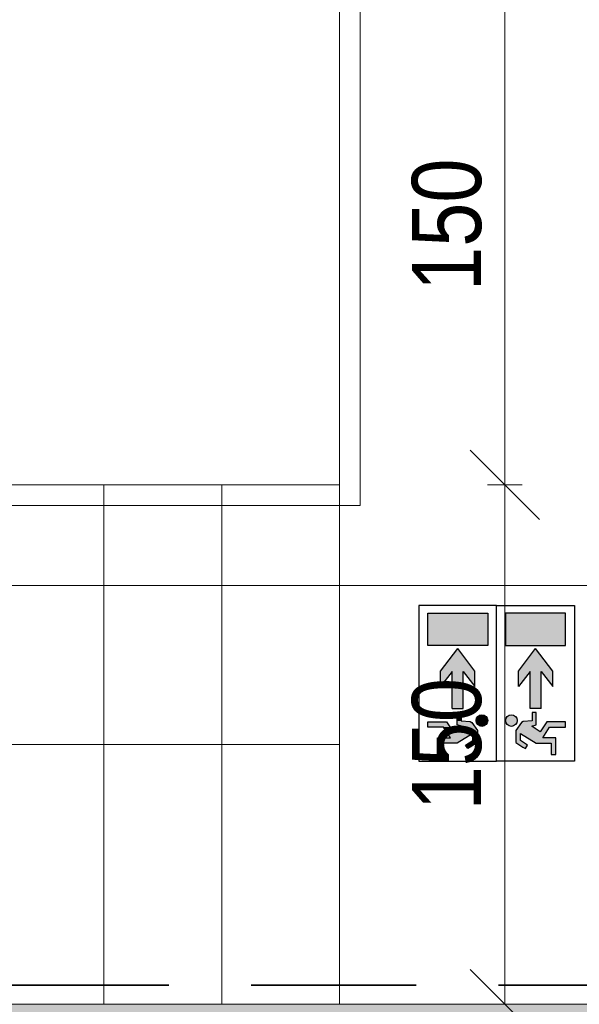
# Model space of a CAD drawing. Header units: centimetres. Extents: x -1631 to 21770, y -8842 to 3590.
# Tile 55 of 150: x -834 to -672, y 1383 to 1668. Entities that reach past the tile are written whole.
import ezdxf

# ---------------------------------------------------------------- set-up
doc = ezdxf.new("R2010")
doc.units = ezdxf.units.CM
doc.linetypes.add('Hidden', pattern=[71.4375, 47.625, -23.8125])
for name, color, linetype, lineweight in [('A-ANNO-DIMS', 211, 'Continuous', 13), ('A-ANNO-DIMS-100', 211, 'Continuous', 13), ('A-DETL', 90, 'Continuous', 9), ('A-DETL-THIN', 151, 'Continuous', 9), ('A-FLOR', 192, 'Continuous', 13), ('A-WALL', 113, 'Continuous', 13), ('A-WALL-PATT', 111, 'Continuous', 13), ('S-STRS', 31, 'Continuous', 13)]:
    doc.layers.add(name, color=color, linetype=linetype, lineweight=lineweight)
doc.layers.add('E_oprawy', color=12, linetype='Continuous')
doc.styles.add('Arial Narrow_5', font='ARIALN.TTF', dxfattribs={"height": 20})
doc.dimstyles.new('Diagonal_1_100__0__wewnętrzne_1', dxfattribs={"dimscale": 30.48, "dimtxt": 20.468619, "dimasz": 0.656168, "dimexe": 0.164042, "dimexo": 0.0625, "dimgap": 0.032808, "dimtad": 1, "dimdec": 0, "dimdsep": 46, "dimtxsty": 'Arial Narrow_5', "dimblk1": 'OBLIQUE', "dimblk2": 'OBLIQUE', "dimsah": 1, "dimcen": 0.09, "dimazin": 0, "dimtfac": 1, "dimtdec": 4, "dimtix": 1, "dimtmove": 0, "dimatfit": 3, "dimfxl": 0, "dimtvp": 1, "dimtolj": 1, "dimtzin": 0, "dimarcsym": 0})

# ---------------------------------------------------------------- blocks, each defined once
blk = doc.blocks.new('DIMBLOCK72-5_piętro III __10_50 m_ - stan projektowany')
at = {"layer": 'A-ANNO-DIMS-100', "transparency": 16777216}
for p, q in [((-693.86, 1533.33), (-703.86, 1543.33)), ((-698.86, 1533.33), (-688.86, 1533.33)), ((-693.86, 1533.33), (-698.86, 1533.33)), ((-693.86, 1383.33), (-693.86, 1533.33)), ((-693.86, 1533.33), (-683.86, 1523.33)), ((-693.86, 1383.33), (-703.86, 1393.33)), ((-698.86, 1383.33), (-688.86, 1383.33)), ((-693.86, 1383.33), (-698.86, 1383.33)), ((-693.86, 1383.33), (-683.86, 1373.33))]:
    blk.add_line(p, q, dxfattribs=at)
at = {"layer": 'A-ANNO-DIMS-100', "color": 0, "transparency": 16777216, "insert": (-720.71, 1439.32), "char_height": 20, "width": 45.6158, "attachment_point": 1, "rotation": 90, "line_spacing_factor": 0.974696, "style": 'Arial Narrow_5'}
blk.add_mtext('150', dxfattribs=at)
blk = doc.blocks.new('_Oblique')
at = {"color": 0, "linetype": 'ByBlock', "lineweight": -2}
blk.add_line((-0.5, -0.5), (0.5, 0.5), dxfattribs=at)
blk = doc.blocks.new('DIMBLOCK73-5_piętro III __10_50 m_ - stan projektowany')
at = {"layer": 'A-ANNO-DIMS-100', "transparency": 16777216}
for p, q in [((-693.86, 1683.33), (-703.86, 1693.33)), ((-698.86, 1683.33), (-688.86, 1683.33)), ((-693.86, 1683.33), (-698.86, 1683.33)), ((-693.86, 1533.33), (-693.86, 1683.33)), ((-693.86, 1683.33), (-683.86, 1673.33)), ((-693.86, 1533.33), (-703.86, 1543.33)), ((-698.86, 1533.33), (-688.86, 1533.33)), ((-693.86, 1533.33), (-698.86, 1533.33)), ((-693.86, 1533.33), (-683.86, 1523.33))]:
    blk.add_line(p, q, dxfattribs=at)
at = {"layer": 'A-ANNO-DIMS-100', "color": 0, "transparency": 16777216, "insert": (-720.71, 1589.32), "char_height": 20, "width": 45.6158, "attachment_point": 1, "rotation": 90, "line_spacing_factor": 0.974696, "style": 'Arial Narrow_5'}
blk.add_mtext('150', dxfattribs=at)
blk = doc.blocks.new('EW-2')
at = {"layer": 'E_oprawy'}
h = blk.add_hatch(color=3, dxfattribs=at)
h.paths.add_polyline_path([(2.23, 2.59), (11.57, 2.59), (11.57, 19.91), (2.23, 19.91)])
h.paths.add_polyline_path([(19.07, 12.86), (23.45, 16.18), (18.95, 16.18), (12.44, 11.25), (18.95, 6.32), (23.45, 6.32), (19.07, 9.64), (29.76, 9.64), (29.76, 12.86)])
h.paths.add_polyline_path([(34.83, 10.13), (34.45, 11.43), (30.95, 11.43), (30.95, 10.28), (33.37, 10.28), (33.55, 7.66), (33.78, 7.2), (36.15, 5.56), (39.6, 5.56), (40.91, 7.61), (41.35, 8.3), (40.34, 8.95), (39, 6.86), (36.98, 6.86), (39.76, 11.38), (39.76, 15.71), (43.08, 15.71), (43.08, 17.09), (38.25, 17.11), (38.25, 13.31), (35.12, 15.31), (35.12, 19.91), (33.6, 19.91), (33.6, 14.51), (36.47, 12.55), (35.51, 11.13)])
h.paths.add_polyline_path([(33.25, 2.59, 1), (33.25, 5.94, 1)])
at = {"layer": 'E_oprawy', "color": 3}
for p, q in [((0, 0), (0, 22.5)), ((0, 22.5), (45, 22.5)), ((45, 22.5), (45, 0)), ((45, 0), (0, 0)), ((0, 0), (0, -22.5)), ((45, 0), (0, 0)), ((0, 0), (0, -22.5)), ((45, -22.5), (45, 0)), ((0, -22.5), (45, -22.5))]:
    blk.add_line(p, q, dxfattribs=at)
at = {"layer": 'E_oprawy', "color": 3, "linetype": 'Continuous'}
for p, q in [((11.57, 19.91), (2.23, 19.91)), ((2.23, 19.91), (2.23, 2.59)), ((11.57, 2.59), (11.57, 19.91)), ((35.12, 19.91), (33.6, 19.91)), ((33.6, 19.91), (33.6, 14.51)), ((35.12, 15.31), (35.12, 19.91)), ((43.08, 17.09), (38.25, 17.11)), ((38.25, 17.11), (38.25, 13.31)), ((43.08, 15.71), (43.08, 17.09)), ((18.95, 16.18), (12.44, 11.25)), ((23.45, 16.18), (18.95, 16.18)), ((19.07, 12.86), (23.45, 16.18)), ((33.6, 14.51), (36.47, 12.55)), ((38.25, 13.31), (35.12, 15.31)), ((39.76, 11.38), (39.76, 15.71)), ((39.76, 15.71), (43.08, 15.71)), ((29.76, 12.86), (19.07, 12.86)), ((29.76, 12.86), (29.76, 9.64)), ((34.45, 11.43), (30.95, 11.43)), ((30.95, 11.43), (30.95, 10.28)), ((34.83, 10.13), (34.45, 11.43)), ((36.47, 12.55), (35.51, 11.13)), ((36.98, 6.86), (39.76, 11.38)), ((18.95, 6.32), (12.44, 11.25)), ((29.76, 9.64), (19.07, 9.64)), ((19.07, 9.64), (23.45, 6.32)), ((30.95, 10.28), (33.37, 10.28)), ((33.37, 10.28), (33.55, 7.66)), ((35.51, 11.13), (34.83, 10.13)), ((40.34, 8.95), (39, 6.86)), ((41.35, 8.3), (40.34, 8.95)), ((23.45, 6.32), (18.95, 6.32)), ((33.55, 7.66), (33.78, 7.2)), ((33.78, 7.2), (36.15, 5.56)), ((39, 6.86), (36.98, 6.86)), ((39.6, 5.56), (40.91, 7.61)), ((40.91, 7.61), (41.35, 8.3)), ((36.15, 5.56), (39.6, 5.56)), ((2.23, 2.59), (11.57, 2.59)), ((2.23, -2.59), (11.57, -2.59)), ((2.23, -19.91), (2.23, -2.59)), ((11.57, -2.59), (11.57, -19.91)), ((33.78, -7.2), (36.15, -5.56)), ((36.15, -5.56), (39.6, -5.56)), ((39.6, -5.56), (40.91, -7.61)), ((18.95, -6.32), (12.44, -11.25)), ((23.45, -6.32), (18.95, -6.32)), ((19.07, -9.64), (23.45, -6.32)), ((33.37, -10.28), (33.55, -7.66)), ((33.55, -7.66), (33.78, -7.2)), ((39, -6.86), (36.98, -6.86)), ((36.98, -6.86), (39.76, -11.38)), ((40.34, -8.95), (39, -6.86)), ((41.35, -8.3), (40.34, -8.95)), ((40.91, -7.61), (41.35, -8.3)), ((18.95, -16.18), (12.44, -11.25)), ((29.76, -9.64), (19.07, -9.64)), ((29.76, -12.86), (29.76, -9.64)), ((30.95, -11.43), (30.95, -10.28)), ((30.95, -10.28), (33.37, -10.28)), ((34.83, -10.13), (34.45, -11.43)), ((35.51, -11.13), (34.83, -10.13)), ((36.47, -12.55), (35.51, -11.13)), ((29.76, -12.86), (19.07, -12.86)), ((19.07, -12.86), (23.45, -16.18)), ((34.45, -11.43), (30.95, -11.43)), ((33.6, -14.51), (36.47, -12.55)), ((38.25, -13.31), (35.12, -15.31)), ((38.25, -17.11), (38.25, -13.31)), ((39.76, -11.38), (39.76, -15.71)), ((23.45, -16.18), (18.95, -16.18)), ((33.6, -19.91), (33.6, -14.51)), ((35.12, -15.31), (35.12, -19.91)), ((39.76, -15.71), (43.08, -15.71)), ((43.08, -15.71), (43.08, -17.09)), ((43.08, -17.09), (38.25, -17.11)), ((11.57, -19.91), (2.23, -19.91)), ((35.12, -19.91), (33.6, -19.91))]:
    blk.add_line(p, q, dxfattribs=at)
for centre in [(33.25, 4.26), (33.25, -4.26)]:
    blk.add_circle(centre, 1.68, dxfattribs=at)
for points in [[(11.57, -19.91), (11.57, -2.59), (2.23, -19.91)], [(2.23, -19.91), (11.57, -2.59), (2.23, -2.59)], [(33.25, -5.94), (33.25, -2.59), (32.07, -5.45)], [(32.07, -5.45), (33.25, -2.59), (32.07, -3.08)], [(33.25, -5.94), (33.37, -2.63), (33.25, -2.59)], [(33.37, -5.9), (33.37, -2.63), (33.25, -5.94)], [(33.37, -5.9), (33.55, -2.71), (33.37, -2.63)], [(33.55, -5.82), (33.55, -2.71), (33.37, -5.9)], [(33.55, -5.82), (33.6, -2.73), (33.55, -2.71)], [(33.6, -5.8), (33.6, -2.73), (33.55, -5.82)], [(33.6, -5.8), (33.78, -2.8), (33.6, -2.73)], [(33.78, -5.73), (33.78, -2.8), (33.6, -5.8)], [(33.78, -5.73), (34.44, -3.08), (33.78, -2.8)], [(32.07, -5.45), (32.07, -3.08), (31.57, -4.26)], [(34.44, -5.45), (34.44, -3.08), (33.78, -5.73)], [(34.44, -5.45), (34.45, -3.09), (34.44, -3.08)], [(34.45, -5.43), (34.45, -3.09), (34.44, -5.45)], [(34.45, -5.43), (34.83, -4.01), (34.45, -3.09)], [(34.83, -4.52), (34.83, -4.01), (34.45, -5.43)], [(34.83, -4.52), (34.93, -4.26), (34.83, -4.01)], [(36.15, -12.08), (36.15, -5.56), (35.51, -11.13)], [(35.51, -11.13), (36.15, -5.56), (35.51, -6)], [(36.47, -12.55), (36.47, -5.56), (36.15, -12.08)], [(36.15, -12.08), (36.47, -5.56), (36.15, -5.56)], [(36.98, -14.12), (36.98, -5.56), (36.47, -14.45)], [(36.47, -14.45), (36.98, -5.56), (36.47, -5.56)], [(38.25, -6.86), (38.25, -5.56), (36.98, -6.86)], [(36.98, -6.86), (38.25, -5.56), (36.98, -5.56)], [(39, -6.86), (39, -5.56), (38.25, -6.86)], [(38.25, -6.86), (39, -5.56), (38.25, -5.56)], [(39.6, -7.8), (39.6, -5.56), (39, -6.86)], [(39, -6.86), (39.6, -5.56), (39, -5.56)], [(39.6, -7.8), (39.76, -5.81), (39.6, -5.56)], [(18.95, -16.18), (18.95, -6.32), (12.44, -11.25)], [(19.07, -16.18), (19.07, -6.32), (18.95, -16.18)], [(18.95, -16.18), (19.07, -6.32), (18.95, -6.32)], [(19.07, -9.64), (23.45, -6.32), (19.07, -6.32)], [(33.55, -11.43), (33.55, -7.66), (33.37, -11.43)], [(33.37, -11.43), (33.55, -7.66), (33.37, -10.28)], [(33.6, -11.43), (33.6, -7.56), (33.55, -11.43)], [(33.55, -11.43), (33.6, -7.56), (33.55, -7.66)], [(33.78, -11.43), (33.78, -7.2), (33.6, -11.43)], [(33.6, -11.43), (33.78, -7.2), (33.6, -7.56)], [(34.44, -11.43), (34.44, -6.74), (33.78, -11.43)], [(33.78, -11.43), (34.44, -6.74), (33.78, -7.2)], [(34.45, -11.43), (34.45, -6.74), (34.44, -11.43)], [(34.44, -11.43), (34.45, -6.74), (34.44, -6.74)], [(34.83, -10.13), (34.83, -6.47), (34.45, -11.43)], [(34.45, -11.43), (34.83, -6.47), (34.45, -6.74)], [(34.93, -10.29), (34.93, -6.4), (34.83, -10.13)], [(34.83, -10.13), (34.93, -6.4), (34.83, -6.47)], [(35.12, -10.56), (35.12, -6.28), (34.93, -10.29)], [(34.93, -10.29), (35.12, -6.28), (34.93, -6.4)], [(35.51, -11.13), (35.51, -6), (35.12, -10.56)], [(35.12, -10.56), (35.51, -6), (35.12, -6.28)], [(36.98, -14.12), (38.25, -8.92), (36.98, -6.86)], [(39.76, -8.06), (39.76, -5.81), (39.6, -7.8)], [(39.76, -8.06), (40.34, -6.71), (39.76, -5.81)], [(40.34, -8.95), (40.34, -6.71), (39.76, -8.06)], [(40.34, -8.95), (40.91, -7.61), (40.34, -6.71)], [(40.91, -8.58), (40.91, -7.61), (40.34, -8.95)], [(40.91, -8.58), (41.35, -8.3), (40.91, -7.61)], [(23.45, -12.86), (23.45, -9.64), (19.07, -12.86)], [(19.07, -12.86), (23.45, -9.64), (19.07, -9.64)], [(29.76, -12.86), (29.76, -9.64), (23.45, -12.86)], [(23.45, -12.86), (29.76, -9.64), (23.45, -9.64)], [(31.57, -11.43), (31.57, -10.28), (30.95, -11.43)], [(30.95, -11.43), (31.57, -10.28), (30.95, -10.28)], [(32.07, -11.43), (32.07, -10.28), (31.57, -11.43)], [(31.57, -11.43), (32.07, -10.28), (31.57, -10.28)], [(33.25, -11.43), (33.25, -10.28), (32.07, -11.43)], [(32.07, -11.43), (33.25, -10.28), (32.07, -10.28)], [(33.37, -11.43), (33.37, -10.28), (33.25, -11.43)], [(33.25, -11.43), (33.37, -10.28), (33.25, -10.28)], [(38.25, -13.31), (38.25, -8.92), (36.98, -14.12)], [(38.25, -17.11), (39, -10.14), (38.25, -8.92)], [(39, -17.1), (39, -10.14), (38.25, -17.11)], [(39, -17.1), (39.6, -11.12), (39, -10.14)], [(39.6, -17.1), (39.6, -11.12), (39, -17.1)], [(39.6, -17.1), (39.76, -11.38), (39.6, -11.12)], [(19.07, -16.18), (23.45, -16.18), (19.07, -12.86)], [(34.44, -19.91), (34.44, -13.94), (33.78, -19.91)], [(33.78, -19.91), (34.44, -13.94), (33.78, -14.38)], [(34.45, -19.91), (34.45, -13.93), (34.44, -19.91)], [(34.44, -19.91), (34.45, -13.93), (34.44, -13.94)], [(34.83, -19.91), (34.83, -13.67), (34.45, -19.91)], [(34.45, -19.91), (34.83, -13.67), (34.45, -13.93)], [(34.93, -19.91), (34.93, -13.6), (34.83, -19.91)], [(34.83, -19.91), (34.93, -13.6), (34.83, -13.67)], [(35.12, -19.91), (35.12, -13.48), (34.93, -19.91)], [(34.93, -19.91), (35.12, -13.48), (34.93, -13.6)], [(35.51, -15.06), (35.51, -13.21), (35.12, -15.31)], [(35.12, -15.31), (35.51, -13.21), (35.12, -13.48)], [(36.15, -14.65), (36.15, -12.77), (35.51, -15.06)], [(35.51, -15.06), (36.15, -12.77), (35.51, -13.21)], [(36.47, -14.45), (36.47, -12.55), (36.15, -14.65)], [(36.15, -14.65), (36.47, -12.55), (36.15, -12.77)], [(39.76, -17.1), (39.76, -11.38), (39.6, -17.1)], [(33.78, -19.91), (33.78, -14.38), (33.6, -19.91)], [(33.6, -19.91), (33.78, -14.38), (33.6, -14.51)], [(40.34, -17.1), (40.34, -15.71), (39.76, -17.1)], [(39.76, -17.1), (40.34, -15.71), (39.76, -15.71)], [(40.91, -17.1), (40.91, -15.71), (40.34, -17.1)], [(40.34, -17.1), (40.91, -15.71), (40.34, -15.71)], [(41.35, -17.09), (41.35, -15.71), (40.91, -17.1)], [(40.91, -17.1), (41.35, -15.71), (40.91, -15.71)], [(43.08, -17.09), (43.08, -15.71), (41.35, -17.09)], [(41.35, -17.09), (43.08, -15.71), (41.35, -15.71)]]:
    blk.add_solid(points, dxfattribs=at)

msp = doc.modelspace()

# ---------------------------------------------------------------- hatches: boundary and pattern name
at = {"layer": 'A-WALL-PATT'}
msp.add_hatch(color=9, dxfattribs=at).paths.add_polyline_path([(-627.62, 1358.33), (-627.62, 1383.33), (-1197.62, 1383.33), (-1197.62, 1358.33), (-628.34, 1358.33)], flags=0)

# ---------------------------------------------------------------- linework, layer by layer
at = {"layer": 'A-DETL', "linetype": 'Hidden', "lineweight": 35}
msp.add_line((-576.62, 1388.83), (-1227.62, 1388.83), dxfattribs=at)
at = {"layer": 'A-DETL-THIN'}
for p, q in [((-735.62, 1689.33), (-735.62, 1527.33)), ((-741.62, 1683.33), (-741.62, 1533.33)), ((-741.62, 1683.33), (-741.62, 1533.33)), ((-741.62, 1533.33), (-1047.62, 1533.33)), ((-735.62, 1527.33), (-1053.62, 1527.33)), ((-1199.35, 1504.23), (-393.63, 1504.23)), ((-741.62, 1458.33), (-1013.62, 1458.33))]:
    msp.add_line(p, q, dxfattribs=at)
at = {"layer": 'A-FLOR', "lineweight": 9}
msp.add_line((-741.62, 1833.33), (-741.62, 1533.33), dxfattribs=at)
at = {"layer": 'A-WALL', "lineweight": 9}
msp.add_line((-627.62, 1383.33), (-1197.62, 1383.33), dxfattribs=at)
at = {"layer": 'S-STRS', "lineweight": 9}
for p, q in [((-809.62, 1533.33), (-843.62, 1533.33)), ((-775.62, 1533.33), (-809.62, 1533.33)), ((-809.62, 1383.33), (-809.62, 1533.33)), ((-809.62, 1383.33), (-809.62, 1533.33)), ((-741.62, 1533.33), (-775.62, 1533.33)), ((-775.62, 1383.33), (-775.62, 1533.33)), ((-775.62, 1383.33), (-775.62, 1533.33)), ((-741.62, 1383.33), (-741.62, 1533.33)), ((-741.62, 1383.33), (-741.62, 1533.33))]:
    msp.add_line(p, q, dxfattribs=at)

# ---------------------------------------------------------------- block references
at = {"layer": 'E_oprawy', "color": 2, "rotation": 270.0000000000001}
msp.add_blockref('EW-2', (-696.23, 1498.51), dxfattribs=at)

# ---------------------------------------------------------------- dimensions: what is measured, and where the dimension line sits
at = {"layer": 'A-ANNO-DIMS'}
for base, p1, p2, picture, middle in [((-693.86, 1683.33), (-698.86, 1533.33), (-698.86, 1683.33), 'DIMBLOCK73-5_piętro III __10_50 m_ - stan projektowany', (-705.07, 1608.33)), ((-693.86, 1533.33), (-698.86, 1383.33), (-698.86, 1533.33), 'DIMBLOCK72-5_piętro III __10_50 m_ - stan projektowany', (-705.07, 1458.33))]:
    dim = msp.add_linear_dim(base=base, p1=p1, p2=p2, angle=90, dimstyle='Diagonal_1_100__0__wewnętrzne_1', override={"dimpost": '<>', "dimfxl": 150}, dxfattribs=at)
    dim.commit()
    dim.dimension.update_dxf_attribs({"geometry": picture, "text_midpoint": middle})

doc.saveas('drawing.dxf')
